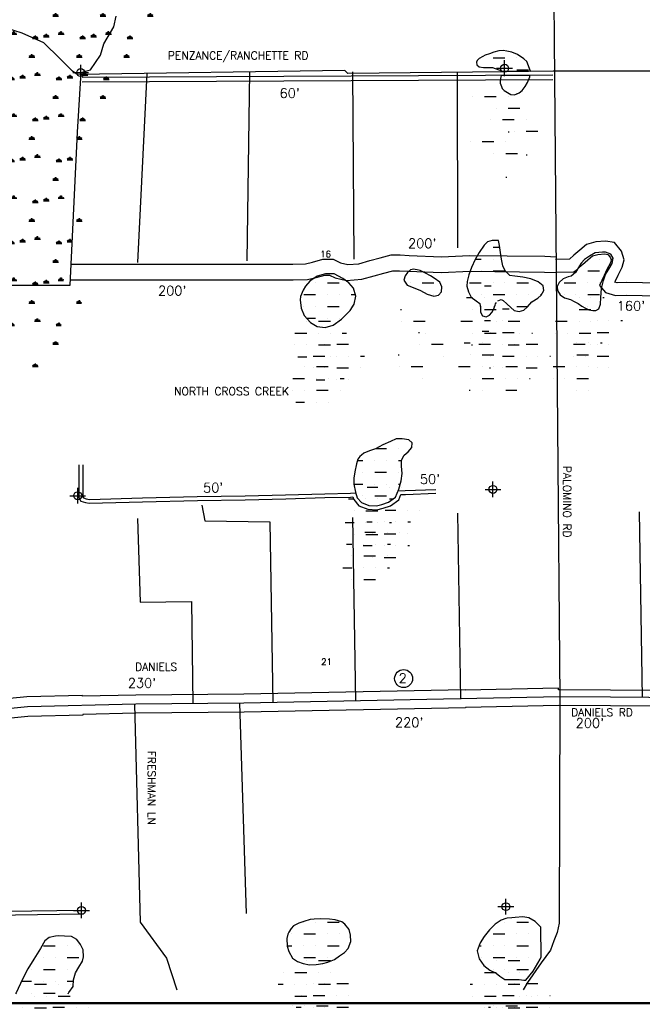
# Model space of a CAD drawing. Extents: x 213162 to 260736, y 787639 to 849969.
# Tile 6 of 17: x 230100 to 237991, y 801458 to 813934. Entities that reach past the tile are written whole.
import ezdxf

# ---------------------------------------------------------------- set-up
doc = ezdxf.new("R2010")
doc.units = 0
doc.header["$LTSCALE"] = 800
doc.header["$PDMODE"] = 34
doc.header["$PDSIZE"] = 100
doc.linetypes.add('PHANTOM', pattern=[0])
doc.layers.get('0').update_dxf_attribs({"linetype": 'CONTINUOUS'})
for name, color, linetype in [('EXROW', 8, 'CONTINUOUS'), ('HATCH', 3, 'CONTINUOUS'), ('MAJROADS', 1, 'CONTINUOUS'), ('MINROADS', 1, 'CONTINUOUS'), ('NBORDER', 1, 'CONTINUOUS'), ('PROPROW', 13, 'CONTINUOUS'), ('ROW', 3, 'PHANTOM'), ('SEC', 2, 'CONTINUOUS'), ('TEXT', 7, 'CONTINUOUS'), ('WL-PRESERVE', 14, 'CONTINUOUS')]:
    doc.layers.add(name, color=color, linetype=linetype)
doc.layers.get('0').off()
doc.styles.get("Standard").update_dxf_attribs({"font": 'ROMANT'})

# ---------------------------------------------------------------- blocks, each defined once
blk = doc.blocks.new('*X')
at = {"color": 0}
for p, q in [((230400, 814757), (230475, 814757)), ((230419, 814757), (230407, 814777)), ((230428, 814757), (230428, 814787)), ((230438, 814757), (230438, 814794)), ((230447, 814757), (230447, 814787)), ((230456, 814757), (230468, 814777)), ((231000, 814757), (231075, 814757)), ((231019, 814757), (231007, 814777)), ((231028, 814757), (231028, 814787)), ((231038, 814757), (231038, 814794)), ((231047, 814757), (231047, 814787)), ((231056, 814757), (231068, 814777)), ((231600, 814757), (231675, 814757)), ((231619, 814757), (231607, 814777)), ((231628, 814757), (231628, 814787)), ((231638, 814757), (231638, 814794)), ((231647, 814757), (231647, 814787)), ((231656, 814757), (231668, 814777)), ((230100, 814237), (230175, 814237)), ((230119, 814237), (230107, 814258)), ((230128, 814237), (230128, 814267)), ((230138, 814237), (230138, 814275)), ((230147, 814237), (230147, 814267)), ((230156, 814237), (230168, 814258)), ((230700, 814237), (230775, 814237)), ((230719, 814237), (230707, 814258)), ((230728, 814237), (230728, 814267)), ((230738, 814237), (230738, 814275)), ((230747, 814237), (230747, 814267)), ((230756, 814237), (230768, 814258)), ((231300, 814237), (231375, 814237)), ((231319, 814237), (231307, 814258)), ((231328, 814237), (231328, 814267)), ((231338, 814237), (231338, 814275)), ((231347, 814237), (231347, 814267)), ((231356, 814237), (231368, 814258)), ((230400, 813717), (230475, 813717)), ((230419, 813717), (230407, 813738)), ((230428, 813717), (230428, 813747)), ((230438, 813717), (230438, 813755)), ((230447, 813717), (230447, 813747)), ((230456, 813717), (230468, 813738)), ((231000, 813717), (231075, 813717)), ((231019, 813717), (231007, 813738)), ((231028, 813717), (231028, 813747)), ((231038, 813717), (231038, 813755)), ((231047, 813717), (231047, 813747)), ((231056, 813717), (231068, 813738)), ((235950, 813450), (235950, 813450)), ((236100, 813450), (236250, 813450)), ((236400, 813450), (236400, 813450)), ((230119, 813198), (230107, 813219)), ((230128, 813198), (230128, 813228)), ((230138, 813198), (230138, 813235)), ((230147, 813198), (230147, 813228)), ((230156, 813198), (230168, 813219)), ((230719, 813198), (230707, 813219)), ((230728, 813198), (230728, 813228)), ((230738, 813198), (230738, 813235)), ((230747, 813198), (230747, 813228)), ((230756, 813198), (230768, 813219)), ((236250, 813300), (236250, 813300)), ((236400, 813300), (236550, 813300)), ((230100, 813198), (230175, 813198)), ((230700, 813198), (230775, 813198)), ((236400, 813000), (236413, 813000)), ((230428, 812678), (230428, 812708)), ((230438, 812678), (230438, 812716)), ((230447, 812678), (230447, 812708)), ((230400, 812678), (230475, 812678)), ((230419, 812678), (230407, 812699)), ((230456, 812678), (230468, 812699)), ((230100, 812159), (230175, 812159)), ((230119, 812159), (230107, 812179)), ((230128, 812159), (230128, 812189)), ((230138, 812159), (230138, 812196)), ((230147, 812159), (230147, 812189)), ((230156, 812159), (230168, 812179)), ((230700, 812159), (230775, 812159)), ((230719, 812159), (230707, 812179)), ((230728, 812159), (230728, 812189)), ((230738, 812159), (230738, 812196)), ((230747, 812159), (230747, 812189)), ((230756, 812159), (230768, 812179)), ((230400, 811639), (230475, 811639)), ((230419, 811639), (230407, 811660)), ((230428, 811639), (230428, 811669)), ((230438, 811639), (230438, 811677)), ((230447, 811639), (230447, 811669)), ((230456, 811639), (230468, 811660)), ((230100, 811119), (230175, 811119)), ((230119, 811119), (230107, 811140)), ((230128, 811119), (230128, 811149)), ((230138, 811119), (230138, 811157)), ((230147, 811119), (230147, 811149)), ((230156, 811119), (230168, 811140)), ((230700, 811119), (230765, 811119)), ((230719, 811119), (230707, 811140)), ((230728, 811119), (230728, 811149)), ((230738, 811119), (230738, 811157)), ((230747, 811119), (230747, 811149)), ((230756, 811119), (230766, 811137)), ((236100, 811050), (236185, 811050)), ((235873, 810900), (235950, 810900)), ((236100, 810900), (236100, 810900)), ((237300, 810900), (237300, 810900)), ((237450, 810900), (237450, 810900)), ((237600, 810900), (237620, 810900)), ((235036, 810750), (235050, 810750)), ((235950, 810750), (235950, 810750)), ((236100, 810750), (236250, 810750)), ((237300, 810750), (237450, 810750)), ((230400, 810600), (230475, 810600)), ((230419, 810600), (230407, 810621)), ((230428, 810600), (230428, 810630)), ((230438, 810600), (230438, 810637)), ((230447, 810600), (230447, 810630)), ((230456, 810600), (230468, 810621)), ((233850, 810600), (233850, 810600)), ((234000, 810600), (234150, 810600)), ((235050, 810600), (235050, 810600)), ((235200, 810600), (235350, 810600)), ((235800, 810600), (235950, 810600)), ((236100, 810600), (236100, 810600)), ((236250, 810600), (236250, 810600)), ((236400, 810600), (236550, 810600)), ((237000, 810600), (237150, 810600)), ((237300, 810600), (237300, 810600)), ((237450, 810600), (237450, 810600)), ((233700, 810450), (233850, 810450)), ((234000, 810450), (234000, 810450)), ((234150, 810450), (234150, 810450)), ((234300, 810450), (234353, 810450)), ((235350, 810450), (235350, 810450)), ((235950, 810450), (235950, 810450)), ((236100, 810450), (236250, 810450)), ((236400, 810450), (236400, 810450)), ((236550, 810450), (236550, 810450)), ((236700, 810450), (236710, 810450)), ((237000, 810450), (237000, 810450)), ((237150, 810450), (237150, 810450)), ((237300, 810450), (237450, 810450)), ((233700, 810300), (233700, 810300)), ((233850, 810300), (233850, 810300)), ((234000, 810300), (234150, 810300)), ((234300, 810300), (234300, 810300)), ((235937, 810300), (235950, 810300)), ((236100, 810300), (236100, 810300)), ((236400, 810300), (236541, 810300)), ((237300, 810300), (237300, 810300)), ((237450, 810300), (237450, 810300)), ((233738, 810150), (233850, 810150)), ((234000, 810150), (234000, 810150)), ((234150, 810150), (234150, 810150)), ((234614, 808500), (234750, 808500)), ((234900, 808500), (234900, 808500)), ((235050, 808500), (235050, 808500)), ((234380, 808350), (234450, 808350)), ((234600, 808350), (234600, 808350)), ((234750, 808350), (234750, 808350)), ((234900, 808350), (234937, 808350)), ((234450, 808200), (234450, 808200)), ((234600, 808200), (234750, 808200)), ((234900, 808200), (234900, 808200)), ((234334, 808050), (234450, 808050)), ((234600, 808050), (234600, 808050)), ((234750, 808050), (234750, 808050)), ((234900, 808050), (234924, 808050)), ((234450, 807900), (234450, 807900)), ((234600, 807900), (234750, 807900)), ((233700, 802500), (233700, 802500)), ((233850, 802500), (233850, 802500)), ((234000, 802500), (234150, 802500)), ((236250, 802500), (236250, 802500)), ((236400, 802500), (236550, 802500)), ((233550, 802350), (233550, 802350)), ((233700, 802350), (233850, 802350)), ((234000, 802350), (234000, 802350)), ((234150, 802350), (234150, 802350)), ((236100, 802350), (236250, 802350)), ((236400, 802350), (236400, 802350)), ((236550, 802350), (236550, 802350)), ((236700, 802350), (236704, 802350)), ((230400, 802200), (230550, 802200)), ((230700, 802200), (230700, 802200)), ((230850, 802200), (230850, 802200)), ((233488, 802200), (233550, 802200)), ((233700, 802200), (233700, 802200)), ((233850, 802200), (233850, 802200)), ((234000, 802200), (234150, 802200)), ((235922, 802200), (235950, 802200)), ((236100, 802200), (236100, 802200)), ((236250, 802200), (236250, 802200)), ((236400, 802200), (236550, 802200)), ((236700, 802200), (236700, 802200)), ((230400, 802050), (230400, 802050)), ((230550, 802050), (230550, 802050)), ((230700, 802050), (230850, 802050)), ((233700, 802050), (233850, 802050)), ((234000, 802050), (234000, 802050)), ((235950, 802050), (235950, 802050)), ((236100, 802050), (236250, 802050)), ((236400, 802050), (236400, 802050)), ((236550, 802050), (236550, 802050)), ((236700, 802050), (236703, 802050)), ((230250, 801900), (230250, 801900)), ((230400, 801900), (230550, 801900)), ((230700, 801900), (230700, 801900)), ((236100, 801900), (236100, 801900)), ((236250, 801900), (236250, 801900)), ((236400, 801900), (236550, 801900)), ((230125, 801750), (230250, 801750)), ((230400, 801750), (230400, 801750)), ((230550, 801750), (230550, 801750)), ((230700, 801750), (230779, 801750)), ((230250, 801600), (230250, 801600)), ((230400, 801600), (230550, 801600)), ((230700, 801600), (230700, 801600))]:
    blk.add_line(p, q, dxfattribs=at)

msp = doc.modelspace()

# ---------------------------------------------------------------- linework, layer by layer
at = {"layer": 'EXROW', "color": 0}
for points in [[(239468, 805624), (239258, 805454), (238930, 805438), (238931, 805498), (238331, 805504), (238330, 805434), (237589, 805440), (236951, 805442), (236928, 805442), (236927, 805462), (235747, 805439), (235747, 805444), (232940, 805388), (231570, 805376), (230897, 805361), (230897, 805371), (230189, 805354), (229798, 805314), (228918, 805221), (228582, 805181), (228322, 805168), (228176, 805180)], [(239468, 805054), (239258, 805204), (238929, 805238), (238928, 805178), (238328, 805184), (238328, 805234), (237588, 805240), (236932, 805242), (236932, 805242), (235752, 805219), (235752, 805214), (232943, 805158), (231574, 805146), (230902, 805131), (230902, 805121), (230205, 805105), (229824, 805065), (228946, 804972), (228603, 804931), (228318, 804917), (228156, 804930)], [(230883, 802648), (228366, 802612)], [(230884, 802598), (228366, 802561)]]:
    msp.add_lwpolyline(points, dxfattribs=at)
at = {"layer": 'MAJROADS', "color": 0}
for points in [[(236855, 815651), (236944, 805334)], [(240009, 805329), (237589, 805350), (236951, 805352), (232941, 805273), (231572, 805261), (230197, 805229), (229811, 805189), (228932, 805096), (228592, 805056), (228320, 805043), (227887, 805077), (227238, 805166), (226967, 805208), (225526, 805241), (221175, 805179), (220681, 805144), (220295, 805132), (220103, 805112), (219301, 805119), (218843, 805131)]]:
    msp.add_lwpolyline(points, dxfattribs=at)
at = {"layer": 'MINROADS', "color": 0}
for points in [[(238160, 813280), (236860, 813283), (236238, 813272), (234260, 813253), (234220, 813290), (230827, 813241), (230768, 813281), (230609, 813444), (230406, 813639), (230131, 813764), (229921, 813831), (229525, 813862), (229385, 813890), (227746, 813819)], [(231710, 813253), (231594, 810857)], [(233013, 813272), (232980, 810879)], [(234320, 813272), (234336, 810900)], [(235645, 813260), (235648, 811042)], [(232410, 807784), (232448, 807584), (233270, 807572), (233310, 805279)], [(231595, 807613), (231626, 806555), (232279, 806562), (232295, 805267)], [(234318, 807628), (234358, 805300)], [(235650, 807680), (235688, 805326)], [(237953, 807698), (237989, 805347)], [(231553, 805259), (231628, 802498), (231961, 802044), (232092, 801641)], [(232887, 805272), (232971, 802610)], [(236944, 805334), (236938, 802487), (236912, 802366), (236871, 802260), (236829, 802145), (236709, 801984), (236537, 801735), (236482, 801641)]]:
    msp.add_lwpolyline(points, dxfattribs=at)
at = {"layer": 'NBORDER', "color": 0, "const_width": 30}
msp.add_lwpolyline([(218684, 801473), (251684, 801473), (251684, 822673), (218684, 822673)], close=True, dxfattribs=at)
at = {"layer": 'PROPROW', "color": 0}
for p, q in [((230891, 813207), (236859, 813234)), ((230892, 813147), (236859, 813174))]:
    msp.add_line(p, q, dxfattribs=at)
for points in [[(238385, 810592), (237793, 810603), (237672, 810598), (237643, 810606), (237652, 810627), (237684, 810696), (237737, 810796), (237762, 810893), (237728, 811002), (237638, 811109), (237523, 811126), (237401, 811119), (237282, 811084), (237198, 811013), (237125, 810951), (237068, 810899), (236890, 810894)], [(236894, 810734), (237123, 810740), (237169, 810774), (237231, 810831), (237301, 810891), (237360, 810940), (237428, 810960), (237516, 810965), (237555, 810959), (237585, 810924), (237596, 810889), (237587, 810854), (237541, 810767), (237507, 810694), (237447, 810566), (237523, 810475), (237652, 810437), (237795, 810443), (238380, 810432), (238636, 810421), (238683, 810396), (238819, 810277), (238984, 810174)], [(230748, 810837), (233563, 810837), (233722, 810842), (233810, 810862), (233942, 810898), (234071, 810898), (234164, 810854), (234260, 810832), (234399, 810842), (234539, 810883), (234667, 810916), (234806, 810953), (234920, 810953), (235037, 810947), (235445, 810931), (235801, 810947), (236757, 810936), (236900, 810931)], [(230748, 810637), (233566, 810637), (233748, 810643), (233858, 810668), (233968, 810698), (234026, 810698), (234098, 810664), (234244, 810631), (234435, 810644), (234592, 810690), (234717, 810723), (234831, 810753), (234915, 810753), (235029, 810747), (235446, 810731), (235805, 810747), (236752, 810736), (236893, 810731)], [(230851, 808292), (230851, 807878), (230875, 807833), (230932, 807816), (230981, 807806), (231657, 807826), (232352, 807841), (232957, 807850), (233471, 807864), (233967, 807878), (234293, 807885), (234324, 807887), (234334, 807853), (234400, 807775), (234512, 807730), (234626, 807723), (234705, 807744), (234800, 807775), (234904, 807851), (234932, 807916), (234988, 807919), (235375, 807933)], [(230901, 808292), (230901, 807890), (230909, 807875), (230944, 807864), (230985, 807856), (231656, 807876), (232351, 807891), (232956, 807900), (233469, 807914), (233966, 807928), (234292, 807935), (234361, 807939)], [(234898, 807964), (234986, 807968), (235373, 807983)]]:
    msp.add_lwpolyline(points, dxfattribs=at)
msp.add_circle((234966, 805585), 114, dxfattribs=at)
at = {"layer": 'ROW', "color": 0}
msp.add_lwpolyline([(228756, 807743), (228897, 808279), (229180, 808255), (229472, 808636), (229291, 808843), (229612, 809399), (229738, 810340), (229869, 810568), (230739, 810568), (230833, 812507), (230878, 813264), (230998, 813300), (231124, 813483), (231166, 813628), (231294, 813843), (231324, 813980)], dxfattribs=at)
at = {"layer": 'SEC', "color": 0}
for p in [(230874, 813264), (236245, 813319), (230836, 807902), (236098, 807982), (230883, 802648), (236262, 802695)]:
    msp.add_point(p, dxfattribs=at)
at = {"layer": 'WL-PRESERVE', "color": 0}
for points in [[(236572, 813278), (236573, 813280), (236529, 813403), (236489, 813436), (236408, 813491), (236336, 813522), (236272, 813537), (236226, 813543), (236173, 813541), (236110, 813522), (236056, 813502), (235999, 813484), (235968, 813466), (235922, 813442), (235898, 813415), (235890, 813396), (235894, 813363), (235924, 813338), (235977, 813328), (236040, 813327), (236092, 813328), (236206, 813285), (236573, 813280)], [(236566, 813228), (236205, 813228), (236199, 813209), (236189, 813169), (236191, 813129), (236207, 813086), (236216, 813062), (236232, 813044), (236240, 813035)], [(236240, 813035), (236326, 812986), (236370, 812982), (236432, 813008), (236469, 813038), (236507, 813087), (236538, 813139), (236564, 813211), (236566, 813228)], [(236162, 810370), (236201, 810387), (236229, 810377), (236276, 810333), (236323, 810286), (236365, 810251), (236431, 810236), (236489, 810254), (236536, 810295), (236590, 810357), (236665, 810407), (236707, 810443), (236741, 810504), (236734, 810560), (236672, 810612), (236580, 810651), (236475, 810670), (236376, 810682), (236310, 810694), (236251, 810752), (236223, 810816), (236205, 810899), (236192, 810986), (236182, 811072), (236167, 811134), (236089, 811135), (236030, 811120), (235985, 811075), (235923, 810986), (235871, 810896), (235827, 810795), (235792, 810701), (235772, 810617), (235766, 810556), (235788, 810486), (235824, 810418), (235887, 810370), (235930, 810337), (235940, 810283), (235941, 810227), (235967, 810182), (236011, 810169), (236056, 810192), (236085, 810225), (236104, 810261), (236127, 810316), (236132, 810335), (236138, 810347), (236139, 810349)], [(237485, 810989), (237393, 810978), (237320, 810939), (237260, 810896), (237217, 810848), (237174, 810782), (237168, 810771)], [(237270, 810278), (237312, 810258), (237363, 810248), (237403, 810249), (237439, 810272), (237462, 810328), (237464, 810415), (237473, 810527), (237497, 810631), (237525, 810704), (237567, 810773), (237610, 810845), (237623, 810913), (237593, 810962), (237525, 810987), (237485, 810989)], [(237168, 810771), (237145, 810731), (237091, 810686), (237053, 810675), (236988, 810650), (236939, 810604), (236912, 810554), (236917, 810502), (236950, 810447), (237006, 810411), (237079, 810388), (237128, 810364), (237179, 810337), (237223, 810305), (237270, 810278)], [(234358, 807949), (234379, 807877), (234430, 807817), (234523, 807779), (234621, 807773), (234691, 807792), (234776, 807820), (234863, 807883), (234907, 807985), (234934, 808090), (234946, 808183), (234939, 808276), (234937, 808352), (234972, 808418), (235025, 808459), (235071, 808511), (235075, 808571), (235030, 808609), (234949, 808625), (234873, 808622), (234800, 808587), (234701, 808547), (234609, 808497), (234533, 808472), (234463, 808440), (234433, 808417), (234410, 808398), (234384, 808365), (234369, 808305), (234346, 808206), (234336, 808125), (234334, 808047), (234358, 807949)], [(236704, 802433), (236703, 802435), (236632, 802507), (236554, 802552), (236478, 802564), (236381, 802558), (236339, 802555), (236278, 802551), (236263, 802544), (236204, 802524), (236128, 802474), (236055, 802403), (235987, 802318), (235935, 802237), (235900, 802136), (235923, 802033), (235983, 801951), (236058, 801892), (236138, 801852), (236187, 801813), (236250, 801772), (236351, 801772), (236429, 801771), (236488, 801763), (236513, 801762), (236606, 801877), (236695, 802030), (236708, 802061), (236703, 802435)], [(230713, 801591), (230724, 801609), (230777, 801682), (230780, 801769), (230806, 801855), (230850, 801928), (230894, 802004), (230908, 802061), (230906, 802149), (230869, 802217), (230826, 802277), (230755, 802317), (230667, 802323), (230587, 802324), (230552, 802319), (230472, 802303), (230418, 802260), (230364, 802166), (230280, 802031), (230203, 801909), (230135, 801775), (230054, 801602), (230049, 801592)]]:
    msp.add_lwpolyline(points, dxfattribs=at)
for points in [[(233656, 810385), (233666, 810279), (233706, 810185), (233785, 810099), (233871, 810046), (233972, 810034), (234075, 810063), (234179, 810138), (234287, 810247), (234337, 810329), (234359, 810429), (234331, 810533), (234271, 810599), (234195, 810655), (234084, 810712), (233976, 810715), (233869, 810683), (233779, 810619), (233722, 810557), (233692, 810506), (233659, 810426)], [(235097, 810771), (235055, 810766), (235015, 810732), (234984, 810690), (234967, 810635), (235009, 810572), (235087, 810540), (235178, 810501), (235266, 810455), (235347, 810432), (235409, 810443), (235444, 810485), (235452, 810548), (235423, 810608), (235353, 810658), (235305, 810689), (235245, 810723), (235176, 810755), (235137, 810763), (235111, 810768)], [(233497, 802347), (233485, 802291), (233488, 802194), (233512, 802125), (233556, 802043), (233620, 801998), (233693, 801974), (233773, 801956), (233857, 801960), (233940, 801973), (234007, 801992), (234088, 802027), (234155, 802073), (234218, 802116), (234261, 802164), (234296, 802253), (234291, 802332), (234275, 802407), (234222, 802473), (234181, 802502), (234099, 802528), (234028, 802538), (233914, 802539), (233831, 802535), (233780, 802531), (233701, 802507), (233636, 802487), (233571, 802452), (233540, 802417), (233513, 802373)]]:
    msp.add_lwpolyline(points, close=True, dxfattribs=at)

# ---------------------------------------------------------------- block references
at = {"layer": 'HATCH', "color": 0}
for p in [(0, 0), (0, 0), (0, 0), (0, 0), (0, 0), (0, 0), (0, 0), (0, 0), (0, 0), (0, 0), (0, 0), (0, 0), (0, 0), (0, 0), (0, 0), (0, 0), (0, 0), (0, 0), (0, 0), (0, 0), (0, 0), (0, 0), (0, 0), (-111, -488), (118, -779), (-139, -1061)]:
    msp.add_blockref('*X', p, dxfattribs=at)

# ---------------------------------------------------------------- texts
at = {"layer": 'EXROW', "color": 0}
for s, p in [("230'", (231471, 805469)), ("220'", (234857, 804970)), ("200'", (237147, 804962))]:
    msp.add_text(s, height=120, dxfattribs=at).set_placement(p)
at = {"layer": 'MAJROADS', "color": 0}
msp.add_text('PALOMINO RD', height=100, rotation=270, dxfattribs=at).set_placement((236988, 808281))
msp.add_text('DANIELS RD', height=100, dxfattribs=at).set_placement((237088, 805108))
at = {"layer": 'MINROADS', "color": 0}
msp.add_text('PENZANCE/RANCHETTE RD', height=100, dxfattribs=at).set_placement((231977, 813430))
msp.add_text('FRESHMAN LN', height=100, rotation=270, dxfattribs=at).set_placement((231722, 804670))
at = {"layer": 'PROPROW', "color": 0}
for s, p in [("60'", (233394, 812943)), ("200'", (235022, 811040)), ("200'", (231854, 810440)), ("160'", (237668, 810248))]:
    msp.add_text(s, height=120, dxfattribs=at).set_placement(p)
for s, p in [("50'", (235174, 808050)), ("50'", (232425, 807942)), ('2', (234904, 805529))]:
    msp.add_text(s, height=120, rotation=1, dxfattribs=at).set_placement(p)
at = {"layer": 'TEXT', "color": 0}
for s, height, p in [('16', 80, (233909, 810923)), ('NORTH CROSS CREEK', 100, (232057, 809176)), ('21', 80, (233921, 805759)), ('DANIELS', 100, (231562, 805684))]:
    msp.add_text(s, height=height, dxfattribs=at).set_placement(p)

doc.saveas('drawing.dxf')
